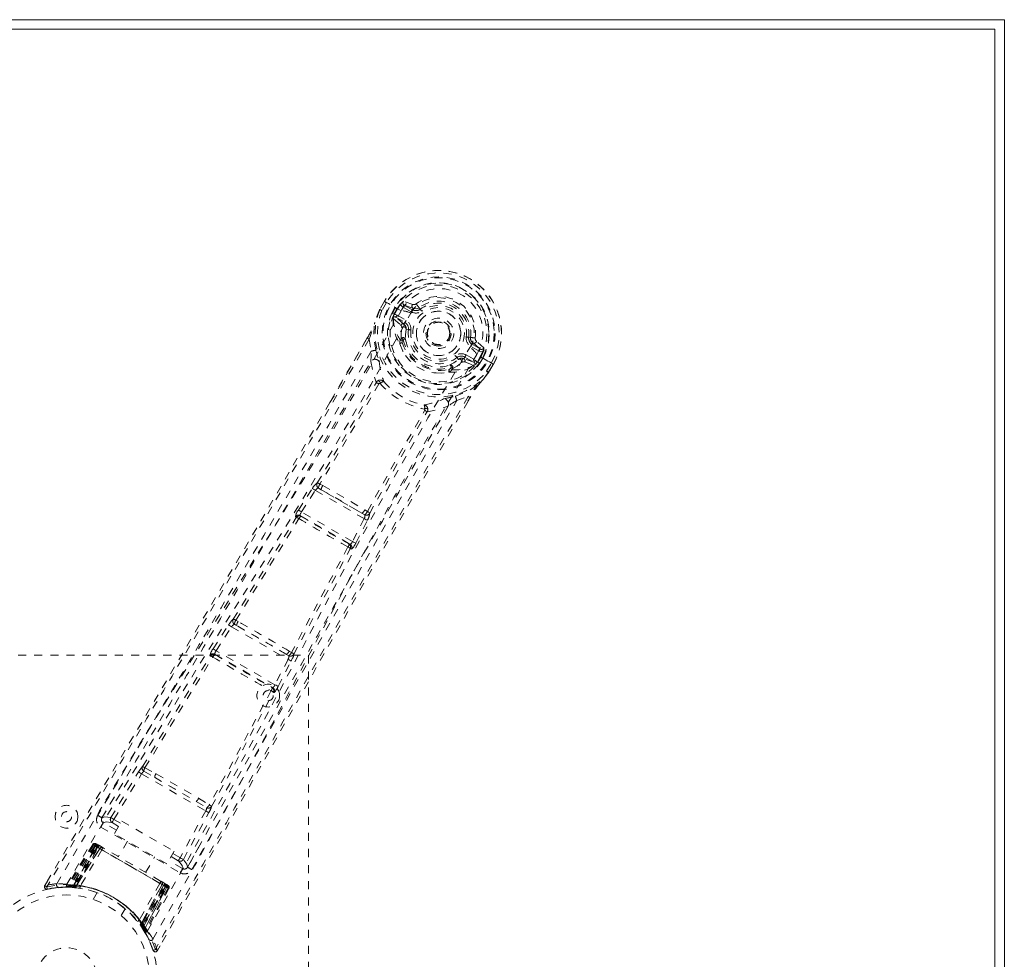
# Model space of a CAD drawing. Header units: inches. Extents: x 7.1 to 78.6, y 28.2 to 51.9.
# Tile 6 of 6: x 66.4 to 78.6, y 40.3 to 51.9. Entities that reach past the tile are written whole.
import ezdxf

# ---------------------------------------------------------------- set-up
doc = ezdxf.new("R2010")
doc.units = ezdxf.units.IN
doc.header["$MEASUREMENT"] = 0
doc.linetypes.add('SLD-Dashed', pattern=[0.075, 0.05, -0.025])
doc.linetypes.add('SLD-Solid', pattern=[0])

msp = doc.modelspace()

# ---------------------------------------------------------------- linework, layer by layer
at = {"color": 7, "linetype": 'SLD-Solid', "lineweight": 15}
for p, q in [((7.074, 51.949), (78.574, 51.949)), ((78.574, 51.949), (78.574, 28.199)), ((7.192, 51.831), (78.456, 51.831)), ((78.456, 51.831), (7.192, 51.831)), ((78.456, 51.831), (78.456, 28.317)), ((78.456, 28.317), (78.456, 51.831))]:
    msp.add_line(p, q, dxfattribs=at)
at = {"color": 7, "linetype": 'SLD-Dashed', "lineweight": 0}
for p, q in [((70.89, 48.461), (70.832, 48.36)), ((70.892, 48.461), (70.833, 48.359)), ((70.894, 48.459), (70.89, 48.461)), ((70.94, 48.432), (70.894, 48.459)), ((71.24, 48.421), (71.126, 48.46)), ((70.832, 48.36), (70.83, 48.356)), ((70.915, 48.444), (70.858, 48.345)), ((70.959, 48.42), (70.94, 48.432)), ((71.096, 48.341), (70.959, 48.42)), ((70.984, 48.321), (71.02, 48.383)), ((71.045, 48.368), (71.011, 48.308)), ((71.011, 48.297), (71.05, 48.365)), ((71.05, 48.365), (71.045, 48.368)), ((71.22, 48.33), (71.119, 48.388)), ((71.134, 48.414), (71.245, 48.373)), ((71.235, 48.356), (71.134, 48.414)), ((71.245, 48.373), (71.235, 48.356)), ((71.319, 48.381), (71.283, 48.428)), ((71.319, 48.381), (71.333, 48.362)), ((70.984, 48.321), (71.011, 48.308)), ((70.984, 48.321), (70.984, 48.321)), ((70.998, 48.262), (70.999, 48.256)), ((70.999, 48.256), (70.999, 48.255)), ((70.999, 48.256), (70.999, 48.256)), ((71.003, 48.241), (70.999, 48.256)), ((71.003, 48.241), (71.091, 48.166)), ((71.011, 48.307), (71.006, 48.288)), ((71.006, 48.288), (71.011, 48.297)), ((71.131, 48.176), (71.031, 48.263)), ((71.031, 48.263), (71.144, 48.198)), ((71.046, 48.289), (71.159, 48.224)), ((71.216, 48.313), (71.217, 48.315)), ((71.131, 48.176), (71.144, 48.198)), ((71.188, 48.11), (71.158, 48.113)), ((70.677, 48.006), (70.212, 47.207)), ((70.215, 47.204), (70.677, 48.004)), ((70.701, 47.989), (70.727, 47.841)), ((71.089, 47.981), (71.098, 47.997)), ((71.121, 47.99), (71.112, 47.974)), ((71.696, 47.984), (71.688, 47.971)), ((71.7, 47.991), (71.696, 47.984)), ((71.934, 48.015), (71.958, 48.012)), ((71.958, 48.012), (71.957, 48.004)), ((71.082, 47.932), (71.081, 47.952)), ((71.951, 47.891), (71.95, 47.889)), ((72.063, 47.843), (71.962, 47.901)), ((71.988, 47.945), (71.977, 47.927)), ((72.078, 47.869), (71.977, 47.927)), ((71.988, 47.945), (72.078, 47.869)), ((72.123, 47.885), (72.031, 47.965)), ((71.806, 47.74), (71.788, 47.763)), ((71.874, 47.748), (71.886, 47.769)), ((71.999, 47.704), (71.874, 47.748)), ((71.886, 47.769), (71.999, 47.704)), ((71.901, 47.795), (72.014, 47.73)), ((72.014, 47.73), (71.999, 47.704)), ((72.171, 47.72), (72.034, 47.8)), ((72.039, 47.703), (72.078, 47.772)), ((72.048, 47.709), (72.083, 47.769)), ((72.108, 47.754), (72.073, 47.693)), ((72.078, 47.772), (72.083, 47.769)), ((72.109, 47.754), (72.108, 47.754)), ((71.709, 47.63), (71.718, 47.646)), ((71.726, 47.613), (71.736, 47.629)), ((71.885, 47.708), (71.994, 47.669)), ((72.009, 47.673), (71.994, 47.668)), ((71.994, 47.669), (71.994, 47.668)), ((71.994, 47.668), (71.994, 47.668)), ((72.009, 47.673), (72.015, 47.675)), ((72.047, 47.708), (72.033, 47.695)), ((72.033, 47.695), (72.039, 47.703)), ((72.048, 47.709), (72.073, 47.693)), ((72.073, 47.693), (72.073, 47.693)), ((72.157, 47.595), (72.214, 47.694)), ((72.191, 47.709), (72.171, 47.72)), ((72.181, 47.581), (72.24, 47.682)), ((72.241, 47.681), (72.182, 47.58)), ((72.237, 47.683), (72.191, 47.709)), ((72.241, 47.681), (72.237, 47.683)), ((71.706, 47.592), (71.687, 47.583)), ((72.18, 47.577), (72.182, 47.58)), ((70.822, 47.438), (70.822, 47.437)), ((71.786, 47.23), (71.927, 47.282)), ((71.925, 47.222), (71.952, 47.268)), ((71.953, 47.268), (71.927, 47.222)), ((71.389, 47.11), (71.389, 47.11)), ((69.823, 45.874), (69.996, 46.141)), ((70.072, 46.146), (70.106, 46.126)), ((70.126, 46.177), (70.091, 46.196)), ((69.861, 45.85), (70.034, 46.116)), ((70.034, 46.116), (70.639, 45.767)), ((70.611, 45.835), (70.106, 46.126)), ((69.797, 45.781), (69.786, 45.792)), ((69.856, 45.795), (69.846, 45.806)), ((69.846, 45.806), (70.464, 45.45)), ((70.494, 45.484), (69.861, 45.85)), ((70.611, 45.835), (70.645, 45.815)), ((70.679, 45.857), (70.645, 45.877)), ((70.639, 45.767), (70.494, 45.484)), ((70.534, 45.464), (70.678, 45.747)), ((70.464, 45.45), (70.449, 45.453)), ((70.466, 45.394), (70.481, 45.391)), ((68.767, 44.154), (68.958, 44.451)), ((69.058, 44.442), (69.031, 44.458)), ((69.076, 44.491), (69.048, 44.507)), ((69.677, 44.085), (69.058, 44.442)), ((68.804, 44.13), (68.996, 44.427)), ((68.996, 44.427), (69.695, 44.023)), ((63.949, 44.074), (69.949, 44.074)), ((68.727, 44.073), (68.733, 44.066)), ((68.793, 44.081), (68.788, 44.088)), ((68.788, 44.088), (69.505, 43.673)), ((69.533, 43.709), (68.804, 44.13)), ((69.677, 44.085), (69.704, 44.069)), ((69.738, 44.109), (69.71, 44.125)), ((69.949, 44.074), (69.949, 36.074)), ((69.695, 44.023), (69.533, 43.709)), ((69.573, 43.689), (69.734, 44.003)), ((69.505, 43.673), (69.496, 43.675)), ((69.513, 43.615), (69.522, 43.614)), ((67.498, 42.063), (67.842, 42.628)), ((67.536, 42.04), (67.88, 42.605)), ((67.88, 42.605), (68.674, 42.146)), ((67.908, 42.636), (68.041, 42.562)), ((67.92, 42.68), (68.059, 42.607)), ((68.041, 42.562), (68.557, 42.264)), ((67.536, 42.31), (67.39, 42.063)), ((68.557, 42.264), (68.688, 42.186)), ((68.587, 42.303), (68.72, 42.219)), ((68.674, 42.146), (68.357, 41.566)), ((68.397, 41.545), (68.714, 42.125)), ((67.388, 42.061), (67.385, 42.053)), ((67.567, 41.905), (67.404, 41.999)), ((67.514, 42.001), (67.595, 41.954)), ((67.536, 42.04), (67.618, 41.993)), ((67.543, 41.864), (67.633, 42.02)), ((67.633, 42.02), (68.283, 41.645)), ((67.374, 41.946), (68.357, 41.379)), ((68.193, 41.489), (67.543, 41.864)), ((67.704, 41.772), (67.592, 41.579)), ((67.274, 41.729), (66.953, 41.216)), ((67.285, 41.723), (66.969, 41.216)), ((67.305, 41.715), (66.989, 41.213)), ((67.301, 41.714), (66.99, 41.216)), ((67.308, 41.71), (67.029, 41.228)), ((67.037, 41.227), (67.314, 41.706)), ((67.044, 41.227), (67.319, 41.703)), ((67.325, 41.7), (67.052, 41.226)), ((67.335, 41.694), (67.064, 41.225)), ((67.067, 41.212), (67.359, 41.68)), ((67.36, 41.68), (67.068, 41.212)), ((67.071, 41.224), (67.341, 41.691)), ((67.386, 41.664), (67.122, 41.215)), ((67.285, 41.723), (67.274, 41.729)), ((67.359, 41.68), (67.301, 41.714)), ((67.314, 41.706), (67.308, 41.71)), ((67.314, 41.706), (68.179, 41.207)), ((67.319, 41.703), (67.325, 41.7)), ((67.329, 41.731), (67.323, 41.735)), ((68.168, 41.213), (67.325, 41.7)), ((67.34, 41.725), (67.334, 41.728)), ((67.341, 41.691), (67.335, 41.694)), ((67.341, 41.691), (68.153, 41.222)), ((67.389, 41.697), (67.342, 41.724)), ((67.356, 41.716), (67.35, 41.719)), ((67.356, 41.716), (67.389, 41.697)), ((67.359, 41.68), (67.36, 41.68)), ((68.283, 41.645), (68.193, 41.489)), ((68.45, 41.45), (68.591, 41.701)), ((67.93, 41.384), (68.041, 41.577)), ((68.388, 41.431), (68.216, 41.53)), ((68.245, 41.579), (68.335, 41.527)), ((68.267, 41.618), (68.357, 41.566)), ((68.444, 41.442), (68.449, 41.448)), ((66.714, 41.279), (66.679, 41.221)), ((66.714, 41.279), (66.68, 41.221)), ((66.713, 41.275), (66.681, 41.22)), ((68.181, 41.239), (68.134, 41.266)), ((68.134, 41.266), (68.167, 41.247)), ((66.679, 41.221), (66.705, 41.206)), ((66.712, 41.178), (66.764, 41.187)), ((66.928, 41.202), (66.944, 41.202)), ((66.953, 41.216), (66.969, 41.216)), ((66.964, 41.202), (67.04, 41.198)), ((66.99, 41.216), (67.067, 41.212)), ((67.027, 41.199), (67.017, 41.199)), ((67.027, 41.199), (67.029, 41.228)), ((67.035, 41.198), (67.027, 41.199)), ((67.029, 41.228), (67.037, 41.227)), ((67.032, 41.198), (67.042, 41.198)), ((67.035, 41.198), (67.037, 41.227)), ((67.04, 41.198), (67.041, 41.198)), ((67.041, 41.198), (67.048, 41.197)), ((67.042, 41.198), (67.044, 41.227)), ((67.052, 41.226), (67.044, 41.227)), ((67.049, 41.197), (67.052, 41.226)), ((67.061, 41.196), (67.064, 41.225)), ((67.068, 41.195), (67.061, 41.196)), ((67.064, 41.225), (67.071, 41.224)), ((67.068, 41.212), (67.067, 41.212)), ((67.068, 41.195), (67.071, 41.224)), ((67.329, 41.133), (67.281, 41.049)), ((68.107, 41.248), (67.85, 40.795)), ((67.874, 40.747), (68.133, 41.233)), ((68.134, 41.233), (67.875, 40.746)), ((68.153, 41.222), (67.883, 40.755)), ((67.887, 40.75), (68.158, 41.219)), ((67.895, 40.739), (68.168, 41.213)), ((68.174, 41.21), (67.899, 40.733)), ((68.179, 41.207), (67.903, 40.728)), ((67.907, 40.721), (68.186, 41.203)), ((67.914, 40.678), (68.192, 41.204)), ((68.192, 41.199), (67.916, 40.681)), ((68.208, 41.19), (67.927, 40.662)), ((68.219, 41.184), (67.935, 40.649)), ((68.133, 41.233), (68.134, 41.233)), ((68.192, 41.199), (68.134, 41.233)), ((68.158, 41.219), (68.153, 41.222)), ((68.172, 41.244), (68.167, 41.247)), ((68.168, 41.213), (68.174, 41.21)), ((68.186, 41.203), (68.179, 41.207)), ((68.188, 41.235), (68.182, 41.238)), ((68.2, 41.228), (68.193, 41.232)), ((68.219, 41.184), (68.208, 41.19)), ((67.627, 40.849), (67.675, 40.933)), ((67.883, 40.755), (67.86, 40.738)), ((67.864, 40.733), (67.86, 40.738)), ((67.887, 40.75), (67.864, 40.733)), ((67.895, 40.739), (67.871, 40.723)), ((67.875, 40.746), (67.874, 40.747)), ((67.875, 40.746), (67.916, 40.681)), ((67.899, 40.733), (67.875, 40.716)), ((67.876, 40.716), (67.876, 40.715)), ((67.876, 40.715), (67.885, 40.701)), ((67.903, 40.728), (67.879, 40.711)), ((67.884, 40.704), (67.879, 40.711)), ((67.883, 40.755), (67.887, 40.75)), ((67.907, 40.721), (67.884, 40.704)), ((67.9, 40.68), (67.884, 40.704)), ((67.899, 40.733), (67.895, 40.739)), ((67.896, 40.685), (67.917, 40.652)), ((67.903, 40.728), (67.907, 40.721)), ((67.927, 40.662), (67.935, 40.649)), ((67.925, 40.64), (67.932, 40.627)), ((67.928, 40.633), (67.935, 40.62)), ((68.004, 40.471), (68.023, 40.421)), ((68.05, 40.429), (68.022, 40.42)), ((68.077, 40.415), (68.109, 40.473))]:
    msp.add_line(p, q, dxfattribs=at)
at = {"color": 7, "linetype": 'SLD-Dashed', "lineweight": 0, "flags": 128}
for points in [[(70.89, 48.461), (70.89, 48.461), (70.891, 48.46), (70.893, 48.458), (70.896, 48.456), (70.9, 48.454), (70.904, 48.451), (70.909, 48.447), (70.915, 48.444)], [(71.217, 48.315), (71.261, 48.378), (71.318, 48.431), (71.386, 48.471), (71.462, 48.496), (71.543, 48.506), (71.625, 48.5), (71.705, 48.479), (71.781, 48.444), (71.849, 48.396), (71.907, 48.337), (71.953, 48.269), (71.985, 48.194), (72.001, 48.115), (72.001, 48.036), (71.984, 47.96), (71.951, 47.891)], [(66.829, 41.243), (67.359, 42.146), (67.898, 43.041), (68.445, 43.929), (68.994, 44.81), (69.541, 45.689), (70.078, 46.568), (70.597, 47.451), (71.097, 48.341)], [(70.83, 48.356), (70.795, 48.272), (70.766, 48.185)], [(70.832, 48.36), (70.795, 48.269), (70.77, 48.195)], [(70.83, 48.356), (70.831, 48.356), (70.833, 48.355), (70.836, 48.354), (70.839, 48.353), (70.843, 48.351), (70.848, 48.349), (70.853, 48.347), (70.858, 48.345)], [(70.858, 48.345), (70.852, 48.348), (70.847, 48.351), (70.842, 48.354), (70.838, 48.356), (70.835, 48.358), (70.833, 48.359), (70.832, 48.36), (70.832, 48.36)], [(71.119, 48.388), (71.101, 48.403), (71.091, 48.425)], [(71.134, 48.414), (71.134, 48.413), (71.133, 48.412), (71.131, 48.409), (71.129, 48.406), (71.127, 48.402), (71.125, 48.398), (71.122, 48.393), (71.119, 48.388)], [(71.22, 48.33), (71.223, 48.335), (71.225, 48.339), (71.228, 48.344), (71.23, 48.348), (71.232, 48.351), (71.234, 48.353), (71.234, 48.355), (71.235, 48.356)], [(71.245, 48.373), (71.284, 48.367), (71.303, 48.372)], [(71.303, 48.372), (71.311, 48.376), (71.319, 48.381)], [(71.351, 48.338), (71.348, 48.342), (71.345, 48.347), (71.341, 48.351), (71.339, 48.355), (71.336, 48.358), (71.335, 48.36), (71.334, 48.361), (71.333, 48.362)], [(66.951, 41.236), (67.481, 42.137), (68.021, 43.029), (68.568, 43.914), (69.119, 44.792), (69.666, 45.667), (70.202, 46.543), (70.72, 47.424), (71.216, 48.312)], [(71.011, 48.307), (71.011, 48.307), (71.011, 48.308)], [(71.011, 48.297), (71.029, 48.296), (71.046, 48.289)], [(71.046, 48.289), (71.043, 48.284), (71.041, 48.279), (71.038, 48.275), (71.036, 48.271), (71.034, 48.268), (71.032, 48.265), (71.032, 48.264), (71.031, 48.263)], [(71.159, 48.224), (71.156, 48.219), (71.153, 48.214), (71.151, 48.21), (71.148, 48.206), (71.147, 48.203), (71.145, 48.2), (71.144, 48.199), (71.144, 48.198)], [(70.783, 47.854), (70.758, 48.012), (70.766, 48.185)], [(70.77, 48.195), (70.768, 48.19), (70.766, 48.185)], [(71.104, 48.133), (71.101, 48.154), (71.091, 48.166)], [(71.098, 47.997), (71.096, 48.059), (71.104, 48.133)], [(71.158, 48.113), (71.151, 48.045), (71.152, 47.987)], [(71.217, 48.106), (71.212, 48.107), (71.206, 48.107), (71.201, 48.108), (71.197, 48.109), (71.193, 48.109), (71.19, 48.109), (71.188, 48.11), (71.188, 48.11)], [(70.701, 47.989), (69.967, 46.721), (69.223, 45.451), (68.487, 44.204), (68.375, 44.014), (68.257, 43.817), (68.154, 43.642), (68.052, 43.471), (67.942, 43.286), (67.865, 43.157), (67.785, 43.022), (67.705, 42.887), (67.645, 42.786), (67.574, 42.666), (67.491, 42.527), (67.321, 42.241), (67.216, 42.065), (67.086, 41.847), (66.953, 41.622), (66.826, 41.408), (66.705, 41.206)], [(70.677, 48.006), (70.676, 48.006), (70.677, 48.005), (70.679, 48.003), (70.682, 48.001), (70.686, 47.998), (70.691, 47.995), (70.696, 47.992), (70.701, 47.989)], [(71.904, 48.019), (71.91, 48.018), (71.915, 48.017), (71.92, 48.017), (71.925, 48.016), (71.928, 48.016), (71.931, 48.015), (71.933, 48.015), (71.934, 48.015)], [(67.954, 40.658), (68.469, 41.567), (68.972, 42.481), (69.464, 43.397), (69.949, 44.313), (70.434, 45.224), (70.924, 46.126), (71.428, 47.015), (71.949, 47.889)], [(71.082, 47.932), (71.118, 47.844), (71.152, 47.79)], [(71.534, 47.908), (71.493, 47.921), (71.477, 47.93)], [(71.962, 47.901), (71.965, 47.906), (71.968, 47.911), (71.971, 47.915), (71.973, 47.919), (71.975, 47.922), (71.976, 47.925), (71.977, 47.926), (71.977, 47.927)], [(72.063, 47.843), (72.066, 47.848), (72.069, 47.852), (72.072, 47.857), (72.074, 47.861), (72.076, 47.864), (72.077, 47.866), (72.078, 47.868), (72.078, 47.869)], [(70.727, 47.841), (70.466, 47.391), (70.199, 46.93), (69.923, 46.459), (69.663, 46.015), (69.395, 45.558), (69.114, 45.083), (68.865, 44.662), (68.734, 44.441), (68.594, 44.206), (68.447, 43.958), (68.292, 43.696), (68.151, 43.46), (68.028, 43.253), (67.93, 43.089), (67.82, 42.904), (67.697, 42.697), (67.582, 42.503), (67.483, 42.338), (67.401, 42.2), (67.336, 42.091)], [(68.02, 40.555), (68.537, 41.465), (69.043, 42.38), (69.539, 43.297), (70.027, 44.214), (70.515, 45.126), (71.008, 46.031), (71.513, 46.923), (72.034, 47.8)], [(70.821, 47.73), (70.825, 47.718), (70.827, 47.71)], [(71.7, 47.671), (71.75, 47.698), (71.806, 47.74)], [(71.77, 47.787), (71.773, 47.782), (71.777, 47.778), (71.78, 47.774), (71.783, 47.77), (71.785, 47.767), (71.787, 47.765), (71.788, 47.764), (71.788, 47.763)], [(71.901, 47.795), (71.899, 47.79), (71.896, 47.785), (71.893, 47.781), (71.891, 47.777), (71.889, 47.774), (71.888, 47.771), (71.887, 47.77), (71.886, 47.769)], [(72.014, 47.73), (72.028, 47.719), (72.039, 47.703)], [(72.109, 47.836), (72.086, 47.835), (72.063, 47.843)], [(72.083, 47.769), (72.086, 47.767), (72.092, 47.764), (72.099, 47.759), (72.109, 47.754)], [(70.722, 47.714), (70.746, 47.584), (70.789, 47.457)], [(71.736, 47.629), (71.79, 47.658), (71.85, 47.702)], [(71.85, 47.702), (71.87, 47.71), (71.885, 47.708)], [(72.048, 47.709), (72.048, 47.709), (72.047, 47.708)], [(72.214, 47.694), (72.22, 47.691), (72.225, 47.688), (72.23, 47.686), (72.234, 47.683), (72.237, 47.682), (72.24, 47.681), (72.241, 47.681), (72.241, 47.681)], [(71.529, 47.573), (71.593, 47.57), (71.687, 47.583)], [(72.064, 47.436), (72.118, 47.496), (72.18, 47.577)], [(72.182, 47.58), (72.123, 47.503), (72.071, 47.444)], [(72.182, 47.58), (72.183, 47.58), (72.182, 47.581), (72.18, 47.582), (72.177, 47.584), (72.172, 47.586), (72.168, 47.589), (72.162, 47.592), (72.157, 47.595)], [(72.18, 47.577), (72.18, 47.577), (72.178, 47.578), (72.176, 47.58), (72.173, 47.583), (72.169, 47.585), (72.165, 47.588), (72.161, 47.592), (72.157, 47.595)], [(70.057, 46.209), (70.427, 46.827), (70.787, 47.449)], [(70.822, 47.437), (70.461, 46.815), (70.091, 46.196)], [(70.836, 47.442), (70.836, 47.452), (70.833, 47.461), (70.828, 47.468), (70.821, 47.472), (70.813, 47.473), (70.804, 47.47), (70.796, 47.465), (70.789, 47.457)], [(71.769, 47.285), (71.918, 47.342), (72.064, 47.436)], [(72.064, 47.436), (72.068, 47.44), (72.071, 47.444)], [(71.927, 47.282), (71.196, 46.013), (70.467, 44.732), (69.756, 43.472), (69.635, 43.256), (69.509, 43.031), (69.403, 42.843), (69.291, 42.644), (69.169, 42.425), (69.036, 42.189), (68.93, 41.999), (68.801, 41.77), (68.643, 41.487), (68.54, 41.303), (68.414, 41.078), (68.286, 40.849), (68.165, 40.633), (68.05, 40.429)], [(71.622, 47.25), (71.63, 47.253), (71.643, 47.256)], [(71.927, 47.282), (71.932, 47.279), (71.937, 47.276), (71.942, 47.273), (71.947, 47.271), (71.95, 47.269), (71.953, 47.268), (71.954, 47.268), (71.953, 47.268)], [(70.212, 47.207), (69.358, 45.738), (68.021, 43.478), (66.714, 41.279)], [(71.927, 47.222), (70.649, 44.992), (69.36, 42.705), (68.077, 40.415)], [(68.501, 41.418), (68.568, 41.537), (68.652, 41.687), (68.754, 41.869), (68.874, 42.083), (68.995, 42.301), (69.102, 42.492), (69.178, 42.626), (69.245, 42.746), (69.304, 42.852), (69.38, 42.988), (69.46, 43.13), (69.536, 43.266), (69.935, 43.976), (70.336, 44.688), (70.816, 45.535), (71.306, 46.394), (71.786, 47.23)], [(71.422, 47.092), (71.426, 47.102), (71.426, 47.111), (71.424, 47.12), (71.419, 47.126), (71.412, 47.131), (71.404, 47.132), (71.395, 47.13), (71.386, 47.125)], [(71.422, 47.092), (71.553, 47.118), (71.678, 47.161)], [(70.679, 45.857), (71.03, 46.487), (71.389, 47.11)], [(70.707, 45.833), (71.058, 46.463), (71.416, 47.085)], [(69.996, 46.141), (70.001, 46.138), (70.009, 46.132), (70.021, 46.125), (70.034, 46.116)], [(70.072, 46.146), (70.071, 46.146), (70.069, 46.146), (70.065, 46.145), (70.055, 46.139), (70.044, 46.129), (70.034, 46.116)], [(70.126, 46.177), (70.386, 46.028), (70.645, 45.877)], [(70.106, 46.126), (70.359, 45.982), (70.611, 45.835)], [(69.016, 44.521), (69.408, 45.151), (69.797, 45.781)], [(69.823, 45.874), (69.828, 45.871), (69.836, 45.865), (69.848, 45.858), (69.861, 45.85)], [(69.846, 45.806), (69.844, 45.812), (69.846, 45.822), (69.848, 45.829), (69.852, 45.835), (69.856, 45.843), (69.861, 45.85)], [(69.048, 44.507), (69.441, 45.138), (69.83, 45.768)], [(70.639, 45.767), (70.652, 45.76), (70.665, 45.754), (70.674, 45.749), (70.678, 45.747)], [(70.438, 45.417), (70.088, 44.764), (69.738, 44.109)], [(70.494, 45.484), (70.491, 45.476), (70.487, 45.469), (70.482, 45.463), (70.478, 45.457), (70.47, 45.451), (70.464, 45.45)], [(70.494, 45.484), (70.508, 45.477), (70.52, 45.471), (70.529, 45.466), (70.534, 45.464)], [(69.766, 44.088), (70.116, 44.742), (70.466, 45.394)], [(68.958, 44.451), (68.976, 44.477), (68.978, 44.479)], [(68.958, 44.451), (68.962, 44.448), (68.971, 44.443), (68.983, 44.435), (68.996, 44.427)], [(67.891, 42.695), (68.31, 43.383), (68.733, 44.066)], [(68.767, 44.154), (68.771, 44.151), (68.78, 44.146), (68.792, 44.138), (68.804, 44.13)], [(67.921, 42.68), (68.341, 43.368), (68.764, 44.052)], [(69.695, 44.023), (69.708, 44.016), (69.721, 44.01), (69.73, 44.005), (69.734, 44.003)], [(69.734, 44.003), (69.748, 44.032), (69.749, 44.034)], [(69.533, 43.709), (69.547, 43.702), (69.559, 43.696), (69.569, 43.691), (69.573, 43.689)], [(69.486, 43.636), (69.105, 42.927), (68.719, 42.219)], [(68.747, 42.2), (69.133, 42.908), (69.513, 43.615)], [(67.842, 42.628), (67.846, 42.626), (67.855, 42.62), (67.867, 42.613), (67.88, 42.605)], [(68.059, 42.607), (68.323, 42.455), (68.587, 42.303)], [(68.041, 42.562), (68.299, 42.413), (68.557, 42.264)], [(68.674, 42.146), (68.688, 42.139), (68.701, 42.132), (68.71, 42.127), (68.714, 42.125)], [(67.404, 41.999), (67.402, 41.994), (67.395, 41.983), (67.385, 41.966), (67.374, 41.946)], [(67.498, 42.063), (67.424, 42.073), (67.388, 42.061)], [(67.404, 41.999), (67.44, 42.011), (67.514, 42.001)], [(67.498, 42.063), (67.502, 42.061), (67.511, 42.056), (67.523, 42.048), (67.536, 42.04)], [(67.514, 42.001), (67.514, 42.002), (67.516, 42.005), (67.518, 42.008), (67.521, 42.013), (67.524, 42.019), (67.528, 42.026), (67.532, 42.033), (67.536, 42.04)], [(67.274, 41.729), (67.276, 41.728), (67.284, 41.724), (67.295, 41.717), (67.308, 41.71)], [(67.319, 41.703), (67.307, 41.71), (67.296, 41.717), (67.288, 41.721), (67.285, 41.723)], [(67.301, 41.714), (67.302, 41.713), (67.303, 41.712), (67.306, 41.711), (67.31, 41.708), (67.316, 41.705), (67.322, 41.702), (67.328, 41.698), (67.335, 41.694)], [(67.334, 41.728), (67.331, 41.73), (67.329, 41.731), (67.327, 41.732), (67.326, 41.733)], [(67.386, 41.664), (67.377, 41.67), (67.369, 41.675), (67.363, 41.678), (67.36, 41.68)], [(68.107, 41.248), (67.928, 41.352), (67.747, 41.456), (67.565, 41.561), (67.386, 41.664)], [(67.407, 41.686), (67.405, 41.687), (67.403, 41.688), (67.401, 41.689), (67.4, 41.69)], [(68.115, 41.277), (67.939, 41.379), (67.761, 41.481), (67.583, 41.584), (67.407, 41.686)], [(68.335, 41.527), (68.335, 41.528), (68.337, 41.531), (68.339, 41.534), (68.342, 41.539), (68.345, 41.545), (68.349, 41.552), (68.353, 41.559), (68.357, 41.566)], [(68.335, 41.527), (68.381, 41.468), (68.388, 41.431)], [(68.357, 41.566), (68.371, 41.558), (68.384, 41.552), (68.392, 41.547), (68.397, 41.545)], [(68.449, 41.448), (68.442, 41.485), (68.396, 41.544)], [(68.357, 41.379), (68.369, 41.398), (68.378, 41.415), (68.385, 41.426), (68.388, 41.431)], [(68.122, 41.273), (68.121, 41.274), (68.12, 41.275), (68.118, 41.276), (68.115, 41.277)], [(66.682, 41.22), (66.68, 41.212), (66.679, 41.204), (66.68, 41.196), (66.683, 41.188), (66.688, 41.182), (66.694, 41.178), (66.701, 41.176), (66.709, 41.176)], [(66.712, 41.176), (66.754, 41.185), (66.764, 41.186)], [(68.133, 41.233), (68.13, 41.235), (68.125, 41.238), (68.117, 41.243), (68.107, 41.248)], [(68.158, 41.219), (68.165, 41.215), (68.172, 41.211), (68.178, 41.208), (68.183, 41.205), (68.187, 41.202), (68.19, 41.2), (68.192, 41.199), (68.192, 41.199)], [(68.208, 41.19), (68.205, 41.192), (68.197, 41.196), (68.187, 41.202), (68.174, 41.21)], [(68.181, 41.239), (68.181, 41.239), (68.179, 41.24)], [(68.186, 41.203), (68.199, 41.195), (68.21, 41.189), (68.217, 41.185), (68.219, 41.184)], [(68.196, 41.23), (68.196, 41.231), (68.194, 41.232), (68.191, 41.233), (68.188, 41.235)], [(68.192, 41.199), (68.195, 41.205), (68.195, 41.208)], [(67.914, 40.674), (67.916, 40.679), (67.917, 40.681)], [(67.932, 40.63), (67.932, 40.643), (67.935, 40.657)], [(68.025, 40.421), (68.029, 40.414), (68.035, 40.408), (68.041, 40.404), (68.049, 40.401), (68.057, 40.401), (68.064, 40.403), (68.07, 40.407), (68.075, 40.413)], [(68.077, 40.415), (68.076, 40.415), (68.075, 40.416), (68.069, 40.419), (68.06, 40.424), (68.055, 40.427), (68.05, 40.429)]]:
    msp.add_lwpolyline(points, dxfattribs=at)
at = {"color": 7, "linetype": 'SLD-Dashed', "lineweight": 0}
for centre, radius in [((71.561, 48.062), 0.7), ((71.561, 48.062), 0.69), ((71.561, 48.062), 0.623), ((71.561, 48.062), 0.32), ((71.561, 48.062), 0.275), ((71.561, 48.062), 0.188), ((71.561, 48.062), 0.156), ((71.561, 48.062), 0.142), ((71.561, 48.062), 0.139), ((71.561, 48.062), 0.138), ((69.449, 43.574), 0.141), ((69.449, 43.574), 0.0625), ((66.949, 42.074), 0.141), ((66.949, 42.074), 0.0625), ((66.949, 40.074), 1.125), ((66.949, 40.074), 1.03), ((66.949, 40.074), 0.376)]:
    msp.add_circle(centre, radius, dxfattribs=at)
for centre, radius, start, end in [((71.561, 48.062), 0.78, 330.7166, 149.2834), ((71.561, 48.062), 0.78, 330, 149.3038), ((71.561, 48.062), 0.75, 330.5684, 149.4315), ((71.561, 48.062), 0.629, 330.6529, 149.3471), ((71.561, 48.062), 0.599, 330.6527, 149.3473), ((71.568, 48.076), 0.541, 329.3502, 150.6498), ((71.254, 48.299), 0.206, 128.3464, 142.3338), ((71.148, 48.44), 0.0299, 137.8907, 241.9584), ((71.561, 48.062), 0.459, 352.774, 127.226), ((71.561, 48.062), 0.4, 352.774, 127.226), ((71.561, 48.062), 0.787, 158.0937, 321.9063), ((71.561, 48.062), 0.758, 158.0937, 321.9063), ((70.858, 48.345), 0.03, 150.0028, 155.051), ((71.574, 49.289), 1.063, 238.5462, 240.1441), ((71.561, 48.062), 0.593, 142.3909, 149.3289), ((71.106, 48.12), 0.221, 60.3099, 92.5188), ((71.279, 48.433), 0.119, 240.0006, 307.2259), ((71.261, 48.399), 0.0301, 132.3507, 238.5745), ((71.279, 48.433), 0.089, 240, 307.226), ((71.255, 48.464), 0.0453, 251.2372, 307.5883), ((71.561, 48.062), 0.275, 359.9996, 180.0004), ((71.561, 48.062), 0.376, 352.774, 127.226), ((71.561, 48.062), 0.346, 352.774, 127.2259), ((71.561, 48.062), 0.632, 155.8275, 324.1726), ((71.561, 48.062), 0.602, 156.0327, 323.9673), ((71.496, 48.211), 0.499, 174.8902, 213.9921), ((71.084, 48.251), 0.0866, 154.5888, 172.6622), ((71.015, 48.237), 0.0306, 59.0752, 124.5734), ((71.443, 48.243), 0.441, 180.227, 216.4269), ((71.099, 48.121), 0.119, 352.7729, 60.0002), ((69.664, 48.625), 1.187, 328.5712, 338.7901), ((67.349, 49.213), 3.569, 339.9436, 343.2519), ((71.117, 48.15), 0.0299, 61.0931, 148.7812), ((71.127, 48.113), 0.031, 1.572, 139.9004), ((71.094, 48.123), 0.0649, 351.3167, 55.0787), ((71.099, 48.121), 0.089, 352.774, 60), ((71.561, 48.062), 0.376, 172.774, 307.226), ((71.561, 48.062), 0.346, 172.774, 307.226), ((71.125, 47.956), 0.0449, 145.0861, 183.9405), ((71.088, 47.935), 0.0459, 58.2812, 88.8187), ((71.122, 47.98), 0.0305, 14.5492, 144.2834), ((71.097, 47.951), 0.0459, 58.3134, 88.8589), ((71.141, 47.959), 0.033, 151.8809, 198.3875), ((71.133, 47.958), 0.0347, 57.2621, 110.6064), ((71.567, 48.073), 0.453, 190.4508, 289.549), ((71.557, 48.057), 0.411, 189.7062, 290.2939), ((71.561, 48.062), 0.275, 179.9997, 0.0003), ((72.022, 48.004), 0.119, 172.7727, 240.0005), ((72.022, 48.004), 0.089, 172.774, 240), ((72.028, 48.003), 0.0715, 179.6333, 235.2046), ((71.801, 46.543), 1.477, 81.624, 83.9258), ((72.061, 47.999), 0.0455, 172.4935, 228.6807), ((70.857, 47.399), 0.461, 99.1758, 106.3346), ((72.919, 48.447), 2.217, 195.511, 198.8641), ((71.115, 47.909), 0.0396, 97.1225, 144.8245), ((71.58, 48.097), 0.494, 197.4883, 282.5117), ((71.828, 47.69), 0.233, 28.0378, 58.5942), ((72.002, 47.971), 0.0301, 241.4213, 347.6516), ((72.094, 47.894), 0.0299, 238.0467, 342.1088), ((71.919, 47.915), 0.206, 337.6682, 351.6509), ((65.346, 47.998), 5.383, 356.9708, 358.3294), ((70.773, 47.681), 0.0608, 28.0021, 147.4273), ((71.551, 48.045), 0.473, 212.6137, 267.3863), ((71.842, 47.692), 0.119, 60.0009, 127.2251), ((71.842, 47.692), 0.089, 60, 127.226), ((71.846, 47.689), 0.0649, 64.9227, 128.6815), ((71.821, 47.712), 0.031, 340.1772, 118.3486), ((71.859, 47.722), 0.0299, 331.1792, 58.9467), ((71.561, 48.062), 0.593, 330.6711, 337.6091), ((-361.248, 298.634), 499.559, 329.09608, 329.84879), ((71.716, 47.787), 0.893, 184.9891, 201.1474), ((71.724, 48.073), 0.492, 265.7079, 305.4802), ((71.681, 47.647), 0.033, 281.6143, 328.1191), ((71.651, 47.599), 0.0396, 335.1804, 22.8717), ((71.708, 47.641), 0.0305, 335.7189, 105.4475), ((71.684, 47.64), 0.0347, 9.3929, 62.7328), ((71.686, 47.632), 0.0448, 296.2205, 334.9383), ((71.687, 47.589), 0.0459, 31.1853, 61.7116), ((71.696, 47.605), 0.0459, 31.1338, 61.6986), ((71.776, 48.051), 0.441, 263.5935, 299.7437), ((71.984, 47.677), 0.0306, 355.4233, 60.9257), ((71.941, 47.764), 0.116, 309.6217, 323.1205), ((70.839, 47.423), 0.0608, 43.7743, 145.9556), ((70.776, 47.456), 0.0133, 326.8075, 3.9401), ((70.783, 47.378), 0.0709, 57.2865, 87.2784), ((70.832, 47.43), 0.0128, 72.3298, 143.376), ((70.89, 47.392), 0.0738, 94.9768, 136.7625), ((71.567, 48.074), 0.966, 220.8188, 259.1818), ((71.53, 48.008), 0.844, 220.0603, 259.9396), ((74.662, 44.991), 3.567, 136.7471, 140.0569), ((72.996, 46.701), 1.187, 141.2113, 151.4283), ((71.245, 48.059), 0.893, 278.8523, 295.0111), ((71.624, 47.19), 0.0608, 332.5723, 92.0024), ((71.215, 49.427), 2.213, 281.1326, 284.492), ((71.338, 47.121), 0.461, 13.6632, 20.826), ((504.923, -201.451), 499.509, 150.15117, 150.90395), ((71.368, 47.118), 0.0608, 334.0471, 76.223), ((71.315, 47.146), 0.0738, 343.2448, 25.0159), ((71.377, 47.115), 0.0128, 336.6303, 47.664), ((74.599, 42.669), 5.359, 121.6673, 123.032), ((71.356, 47.047), 0.0708, 32.7117, 62.7178), ((71.428, 47.08), 0.0133, 116.0863, 153.2829), ((70.157, 46.058), 0.181, 123.5339, 152.7762), ((70.096, 46.185), 0.0457, 148.2718, 238.1448), ((70.05, 46.135), 0.0735, 55.5125, 84.1469), ((70.175, 46.135), 0.104, 143.8628, 174.0311), ((70.206, 46.115), 0.101, 142.2352, 173.4748), ((69.948, 45.769), 0.163, 139.7757, 171.876), ((69.824, 45.767), 0.0451, 60.8603, 146.7719), ((69.834, 45.756), 0.0451, 60.899, 146.6047), ((69.787, 45.706), 0.0749, 55.0961, 82.9469), ((69.883, 45.744), 0.0574, 117.5056, 155.9265), ((86.449, 73.85), 32.594, 239.3981, 240.6019), ((70.552, 45.915), 0.101, 306.5308, 337.7633), ((70.59, 45.798), 0.0575, 327.8324, 17.579), ((70.584, 45.899), 0.104, 305.9671, 336.1394), ((70.667, 45.855), 0.0457, 241.8521, 331.7306), ((70.526, 45.845), 0.181, 327.2176, 356.4665), ((70.648, 45.791), 0.073, 35.7452, 64.5945), ((88.825, 77.964), 37.382, 239.4618, 240.538), ((70.392, 45.45), 0.0578, 324.2168, 2.3529), ((70.407, 45.349), 0.075, 37.0741, 64.8915), ((70.426, 45.414), 0.0451, 333.3922, 59.1046), ((70.441, 45.411), 0.0451, 333.2284, 59.1375), ((70.38, 45.519), 0.163, 308.1258, 340.2219), ((69.095, 44.41), 0.136, 125.3377, 149.247), ((69.055, 44.394), 0.068, 111.1049, 151.6306), ((69.054, 44.497), 0.0448, 147.9369, 192.9097), ((69.052, 44.495), 0.0424, 190.4338, 240.4312), ((68.999, 44.438), 0.0843, 54.875, 78.7968), ((69.118, 44.455), 0.0869, 143.4556, 178.3457), ((69.14, 44.44), 0.0814, 141.2472, 178.6912), ((52.691, 15.379), 33.355, 59.387, 60.6129), ((52.998, 15.91), 32.793, 59.3608, 60.6394), ((68.93, 44.024), 0.209, 141.5818, 166.4975), ((68.765, 44.048), 0.0451, 60.5928, 147.082), ((68.771, 44.041), 0.0451, 60.6229, 147.0094), ((68.712, 43.977), 0.0908, 55.1479, 77.0275), ((68.815, 44.031), 0.0546, 113.5206, 156.9883), ((68.844, 44.089), 0.0564, 134.2686, 181.754), ((85.551, 72.294), 32.815, 239.2908, 240.709), ((69.634, 44.155), 0.0814, 301.3055, 338.7566), ((69.637, 44.059), 0.068, 328.365, 8.901), ((69.658, 44.143), 0.0867, 301.6278, 336.571), ((69.726, 44.109), 0.0456, 241.2553, 331.8225), ((69.703, 44.033), 0.0837, 41.1271, 65.207), ((69.631, 44.1), 0.136, 330.7208, 354.7071), ((87.447, 75.578), 36.647, 239.3489, 240.651), ((69.478, 43.723), 0.0563, 298.2416, 345.7363), ((69.442, 43.669), 0.055, 323.1713, 6.3214), ((69.447, 43.553), 0.091, 42.9993, 64.8384), ((69.473, 43.636), 0.0451, 332.9852, 59.3794), ((69.482, 43.635), 0.0451, 332.9242, 59.4015), ((69.378, 43.766), 0.209, 313.5097, 338.4121), ((68.19, 42.427), 0.401, 138.1465, 149.9221), ((67.972, 42.553), 0.105, 127.5273, 150.3705), ((67.932, 42.675), 0.0456, 154.1772, 238.2434), ((67.844, 42.564), 0.139, 56.8541, 70.6229), ((68.018, 42.628), 0.111, 151.7861, 175.6579), ((68.13, 42.553), 0.0889, 142.3684, 174.3912), ((68.505, 42.336), 0.0888, 305.6054, 337.6386), ((68.584, 42.2), 0.105, 329.6371, 352.4652), ((68.626, 42.276), 0.109, 304.2121, 328.3462), ((68.71, 42.226), 0.0456, 241.7533, 325.8272), ((68.366, 42.325), 0.401, 330.0777, 341.837), ((68.656, 42.093), 0.141, 49.4639, 63.0603), ((67.426, 42.037), 0.105, 149.262, 239.9944), ((68.167, 43.459), 1.601, 238.7183, 240.8657), ((67.424, 42.036), 0.0423, 156.5716, 241.9617), ((67.537, 42.04), 0.0451, 149.0369, 239.5679), ((67.299, 41.713), 0.03, 60.0045, 148.0054), ((67.305, 41.661), 0.0742, 76.7373, 114.0537), ((67.311, 41.707), 0.03, 60.0289, 148.0319), ((67.327, 41.698), 0.03, 60.0626, 148.067), ((67.328, 41.691), 0.0356, 52.0641, 140.2969), ((67.256, 41.583), 0.163, 61.6983, 70.6312), ((67.671, 41.508), 0.409, 146.9454, 151.0076), ((67.83, 41.415), 0.586, 147.9667, 150.6063), ((67.697, 41.494), 0.425, 147.0556, 150.9613), ((67.724, 41.478), 0.444, 147.1782, 150.9136), ((67.73, 41.474), 0.446, 147.1806, 150.9032), ((67.385, 41.664), 0.0299, 60.1868, 148.2045), ((67.386, 41.664), 0.0299, 60.1869, 148.2027), ((67.421, 41.652), 0.0369, 111.856, 159.663), ((68.357, 41.566), 0.0451, 240.4301, 330.9013), ((68.41, 41.47), 0.105, 240.0049, 330.7372), ((68.41, 41.467), 0.0423, 238.0391, 323.4289), ((69.268, 42.817), 1.595, 239.1313, 241.2869), ((68.08, 41.272), 0.0354, 319.2754, 9.1986), ((68.107, 41.247), 0.0299, 331.7964, 59.816), ((68.108, 41.247), 0.0299, 331.7907, 59.8157), ((66.705, 41.206), 0.03, 149.2826, 282.1336), ((66.927, 40.038), 1.209, 94.6689, 101.8404), ((66.948, 40.074), 1.158, 17.8705, 102.1289), ((66.789, 41.209), 0.0837, 181.9224, 202.5333), ((66.948, 40.081), 1.12, 94.629, 102.0865), ((66.855, 41.228), 0.03, 150.1696, 274.0675), ((66.818, 39.873), 1.37, 84.4307, 89.5494), ((66.949, 40.074), 1.127, 89.5107, 94.6486), ((66.928, 41.231), 0.03, 271.0453, 328.0159), ((66.943, 41.232), 0.0299, 270.2759, 328.0915), ((66.949, 40.105), 1.097, 88.6317, 90.2661), ((66.993, 41.227), 0.0429, 166.9678, 215.8481), ((66.933, 40.047), 1.19, 30.8883, 89.1117), ((67.12, 40.41), 0.823, 96.3701, 101.733), ((66.949, 40.074), 1.127, 30.489, 89.5109), ((66.965, 41.231), 0.0299, 269.2314, 328.1916), ((66.966, 41.229), 0.0273, 267.6527, 332.3016), ((66.949, 40.073), 1.129, 84.2668, 89.193), ((67.121, 40.422), 0.808, 95.4876, 100.8718), ((67.043, 41.338), 0.138, 239.4192, 263.4572), ((67.125, 40.42), 0.807, 94.3198, 99.6127), ((66.949, 40.075), 1.155, 34.3785, 85.6215), ((67.042, 41.228), 0.0297, 265.4763, 328.5227), ((67.043, 41.228), 0.0297, 265.433, 328.517), ((66.949, 40.075), 1.155, 35.0797, 84.9204), ((67.135, 40.486), 0.729, 91.0007, 95.2163), ((66.949, 40.075), 1.155, 36.0603, 83.9396), ((67.087, 41.214), 0.0345, 314.8494, 1.0155), ((66.967, 40.106), 1.12, 37.9468, 82.0532), ((67.77, 41.451), 0.446, 329.0882, 332.8094), ((67.779, 41.446), 0.442, 329.0781, 332.8316), ((67.801, 41.433), 0.428, 329.0537, 332.9303), ((67.666, 41.51), 0.59, 329.4012, 332.0236), ((67.823, 41.42), 0.415, 329.0259, 333.0227), ((68.166, 41.213), 0.03, 331.9305, 59.9359), ((68.1, 41.092), 0.166, 49.5995, 58.3399), ((68.181, 41.204), 0.03, 331.9752, 59.9643), ((68.145, 41.176), 0.0742, 5.9483, 43.2591), ((68.193, 41.198), 0.03, 332.0017, 59.9897), ((67.867, 40.764), 0.0346, 118.9848, 165.1413), ((67.211, 40.44), 0.73, 24.7879, 28.9966), ((66.954, 40.078), 1.121, 30.7909, 35.7505), ((67.9, 40.733), 0.0297, 151.4703, 214.5691), ((67.901, 40.732), 0.0297, 151.4843, 214.5158), ((66.946, 40.072), 1.131, 29.7466, 34.7178), ((66.929, 40.061), 1.153, 29.9602, 34.0344), ((67.154, 40.397), 0.814, 20.41, 25.6562), ((67.162, 40.397), 0.81, 19.1348, 24.5065), ((67.149, 40.389), 0.828, 18.2833, 23.6137), ((67.943, 40.667), 0.0299, 151.803, 210.7747), ((67.943, 40.667), 0.03, 166.8903, 211.2727), ((67.925, 40.689), 0.0429, 264.162, 313.0303), ((66.949, 40.074), 1.127, 25.3507, 30.4905), ((67.954, 40.648), 0.0299, 151.9105, 209.7242), ((67.997, 40.656), 0.0714, 181.6376, 208.9218), ((67.961, 40.635), 0.03, 151.9825, 208.9575), ((66.841, 39.861), 1.369, 30.4493, 35.5715), ((66.916, 40.056), 1.165, 28.9755, 29.8295), ((67.995, 40.57), 0.03, 205.9374, 329.8252), ((66.952, 40.076), 1.123, 17.9076, 25.3634), ((66.924, 40.036), 1.213, 18.1747, 25.3215), ((68.05, 40.429), 0.03, 197.8644, 330.7191)]:
    msp.add_arc(centre, radius, start, end, dxfattribs=at)

doc.saveas('drawing.dxf')
